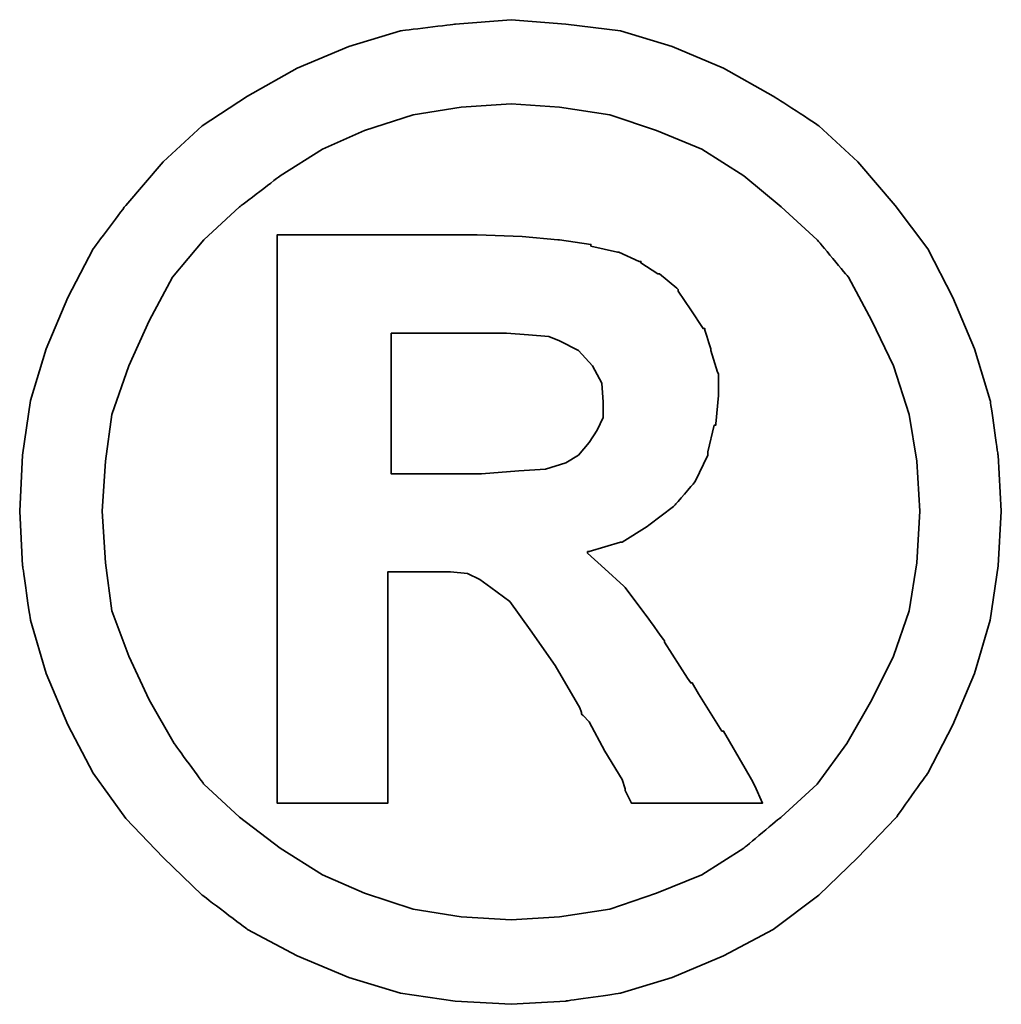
# Model space of a CAD drawing. Header units: millimetres. Extents: x 767 to 1045, y 167 to 250.
# Tile 47 of 50: x 976.414 to 977.069, y 195.034 to 195.691. Entities that reach past the tile are written whole.
import ezdxf

# ---------------------------------------------------------------- set-up
doc = ezdxf.new("R2010")
doc.units = ezdxf.units.MM
doc.header["$LTSCALE"] = 0.15
doc.layers.add('DIM', color=4, linetype='CONTINUOUS')
doc.layers.add('layer 1', color=7, linetype='CONTINUOUS')

# ---------------------------------------------------------------- blocks, each defined once
blk = doc.blocks.new('TBI MOTION logo(完整正式版)')
at = {"layer": 'layer 1', "color": 22, "lineweight": 35}
for points, knots in [([(81.20634, 4.98624), (81.20634, 4.98624), (81.18649, 5.32862), (81.18649, 5.32862), (81.18649, 5.32862), (81.18649, 5.32862), (81.13886, 5.66206), (81.13886, 5.66206), (81.13886, 5.66206), (81.13886, 5.66206), (81.04359, 5.97764), (81.04359, 5.97764), (81.04359, 5.97764), (81.04359, 5.97764), (80.91061, 6.29124), (80.91061, 6.29124), (80.91061, 6.29124), (80.91061, 6.29124), (80.75778, 6.58697), (80.75778, 6.58697), (80.75778, 6.58697), (80.75778, 6.58697), (80.5593, 6.85294), (80.5593, 6.85294), (80.5593, 6.85294), (80.5593, 6.85294), (80.33105, 7.1189), (80.33105, 7.1189), (80.33105, 7.1189), (80.33105, 7.1189), (80.09287, 7.33921), (80.09287, 7.33921), (80.09287, 7.33921), (80.09287, 7.33921), (79.815, 7.51982), (79.815, 7.51982), (79.815, 7.51982), (79.815, 7.51982), (79.51133, 7.69051), (79.51133, 7.69051), (79.51133, 7.69051), (79.51133, 7.69051), (79.19773, 7.8235), (79.19773, 7.8235), (79.19773, 7.8235), (79.19773, 7.8235), (78.88215, 7.91877), (78.88215, 7.91877), (78.88215, 7.91877), (78.88215, 7.91877), (78.54871, 7.95846), (78.54871, 7.95846), (78.54871, 7.95846), (78.54871, 7.95846), (78.21526, 7.98625), (78.21526, 7.98625), (78.21526, 7.98625), (78.21526, 7.98625), (77.87388, 7.95846), (77.87388, 7.95846), (77.87388, 7.95846), (77.87388, 7.95846), (77.54044, 7.91877), (77.54044, 7.91877), (77.54044, 7.91877), (77.54044, 7.91877), (77.22485, 7.8235), (77.22485, 7.8235), (77.22485, 7.8235), (77.22485, 7.8235), (76.91027, 7.69051), (76.91027, 7.69051), (76.91027, 7.69051), (76.91027, 7.69051), (76.6056, 7.51982), (76.6056, 7.51982), (76.6056, 7.51982), (76.6056, 7.51982), (76.32972, 7.33921), (76.32972, 7.33921), (76.32972, 7.33921), (76.32972, 7.33921), (76.09154, 7.1189), (76.09154, 7.1189), (76.09154, 7.1189), (76.09154, 7.1189), (75.86329, 6.85294), (75.86329, 6.85294), (75.86329, 6.85294), (75.86329, 6.85294), (75.66382, 6.58697), (75.66382, 6.58697), (75.66382, 6.58697), (75.66382, 6.58697), (75.51099, 6.29124), (75.51099, 6.29124), (75.51099, 6.29124), (75.51099, 6.29124), (75.37702, 5.97764), (75.37702, 5.97764), (75.37702, 5.97764), (75.37702, 5.97764), (75.28175, 5.66206), (75.28175, 5.66206), (75.28175, 5.66206), (75.28175, 5.66206), (75.23411, 5.32862), (75.23411, 5.32862), (75.23411, 5.32862), (75.23411, 5.32862), (75.21625, 4.98624), (75.21625, 4.98624), (75.21625, 4.98624), (75.21625, 4.98624), (75.23411, 4.6528), (75.23411, 4.6528), (75.23411, 4.6528), (75.23411, 4.6528), (75.28175, 4.32035), (75.28175, 4.32035), (75.28175, 4.32035), (75.28175, 4.32035), (75.37702, 3.99583), (75.37702, 3.99583), (75.37702, 3.99583), (75.37702, 3.99583), (75.51099, 3.68224), (75.51099, 3.68224), (75.51099, 3.68224), (75.51099, 3.68224), (75.66382, 3.38749), (75.66382, 3.38749), (75.66382, 3.38749), (75.66382, 3.38749), (75.86329, 3.10963), (75.86329, 3.10963), (75.86329, 3.10963), (75.86329, 3.10963), (76.09154, 2.87145), (76.09154, 2.87145), (76.09154, 2.87145), (76.09154, 2.87145), (76.32972, 2.6432), (76.32972, 2.6432), (76.32972, 2.6432), (76.32972, 2.6432), (76.6056, 2.43381), (76.6056, 2.43381), (76.6056, 2.43381), (76.6056, 2.43381), (76.91027, 2.27205), (76.91027, 2.27205), (76.91027, 2.27205), (76.91027, 2.27205), (77.22485, 2.13906), (77.22485, 2.13906), (77.22485, 2.13906), (77.22485, 2.13906), (77.54044, 2.0438), (77.54044, 2.0438), (77.54044, 2.0438), (77.54044, 2.0438), (77.87388, 1.99616), (77.87388, 1.99616), (77.87388, 1.99616), (77.87388, 1.99616), (78.21526, 1.97631), (78.21526, 1.97631), (78.21526, 1.97631), (78.21526, 1.97631), (78.54871, 1.99616), (78.54871, 1.99616), (78.54871, 1.99616), (78.54871, 1.99616), (78.88215, 2.0438), (78.88215, 2.0438), (78.88215, 2.0438), (78.88215, 2.0438), (79.19773, 2.13906), (79.19773, 2.13906), (79.19773, 2.13906), (79.19773, 2.13906), (79.51133, 2.27205), (79.51133, 2.27205), (79.51133, 2.27205), (79.51133, 2.27205), (79.815, 2.43381), (79.815, 2.43381), (79.815, 2.43381), (79.815, 2.43381), (80.09287, 2.6432), (80.09287, 2.6432), (80.09287, 2.6432), (80.09287, 2.6432), (80.33105, 2.87145), (80.33105, 2.87145), (80.33105, 2.87145), (80.33105, 2.87145), (80.5593, 3.10963), (80.5593, 3.10963), (80.5593, 3.10963), (80.5593, 3.10963), (80.75778, 3.38749), (80.75778, 3.38749), (80.75778, 3.38749), (80.75778, 3.38749), (80.91061, 3.68224), (80.91061, 3.68224), (80.91061, 3.68224), (80.91061, 3.68224), (81.04359, 3.99583), (81.04359, 3.99583), (81.04359, 3.99583), (81.04359, 3.99583), (81.13886, 4.32035), (81.13886, 4.32035), (81.13886, 4.32035), (81.13886, 4.32035), (81.18649, 4.6528), (81.18649, 4.6528), (81.18649, 4.6528), (81.18649, 4.6528), (81.20634, 4.98624), (81.20634, 4.98624)], [0, 0, 0, 0, 0.0178571, 0.0178571, 0.0178571, 0.0178572, 0.0357143, 0.0357143, 0.0357143, 0.0357143, 0.0535714, 0.0535714, 0.0535714, 0.0535714, 0.0714286, 0.0714286, 0.0714286, 0.0714286, 0.0892857, 0.0892857, 0.0892857, 0.0892857, 0.1071429, 0.1071429, 0.1071429, 0.1071429, 0.125, 0.125, 0.125, 0.125, 0.1428571, 0.1428571, 0.1428571, 0.1428572, 0.1607143, 0.1607143, 0.1607143, 0.1607143, 0.1785714, 0.1785714, 0.1785714, 0.1785714, 0.1964286, 0.1964286, 0.1964286, 0.1964286, 0.2142857, 0.2142857, 0.2142857, 0.2142857, 0.2321429, 0.2321429, 0.2321429, 0.2321429, 0.25, 0.25, 0.25, 0.25, 0.2678571, 0.2678571, 0.2678571, 0.2678572, 0.2857143, 0.2857143, 0.2857143, 0.2857143, 0.3035714, 0.3035714, 0.3035714, 0.3035714, 0.3214286, 0.3214286, 0.3214286, 0.3214286, 0.3392857, 0.3392857, 0.3392857, 0.3392857, 0.3571429, 0.3571429, 0.3571429, 0.3571429, 0.375, 0.375, 0.375, 0.375, 0.3928571, 0.3928571, 0.3928571, 0.3928572, 0.4107143, 0.4107143, 0.4107143, 0.4107143, 0.4285714, 0.4285714, 0.4285714, 0.4285714, 0.4464286, 0.4464286, 0.4464286, 0.4464286, 0.4642857, 0.4642857, 0.4642857, 0.4642857, 0.4821429, 0.4821429, 0.4821429, 0.4821429, 0.5, 0.5, 0.5, 0.5, 0.5178571, 0.5178571, 0.5178571, 0.5178572, 0.5357143, 0.5357143, 0.5357143, 0.5357143, 0.5535714, 0.5535714, 0.5535714, 0.5535714, 0.5714286, 0.5714286, 0.5714286, 0.5714286, 0.5892857, 0.5892857, 0.5892857, 0.5892857, 0.6071429, 0.6071429, 0.6071429, 0.6071429, 0.625, 0.625, 0.625, 0.625, 0.6428571, 0.6428571, 0.6428571, 0.6428572, 0.6607143, 0.6607143, 0.6607143, 0.6607143, 0.6785714, 0.6785714, 0.6785714, 0.6785714, 0.6964286, 0.6964286, 0.6964286, 0.6964286, 0.7142857, 0.7142857, 0.7142857, 0.7142857, 0.7321429, 0.7321429, 0.7321429, 0.7321429, 0.75, 0.75, 0.75, 0.75, 0.7678571, 0.7678571, 0.7678571, 0.7678572, 0.7857143, 0.7857143, 0.7857143, 0.7857143, 0.8035714, 0.8035714, 0.8035714, 0.8035714, 0.8214286, 0.8214286, 0.8214286, 0.8214286, 0.8392857, 0.8392857, 0.8392857, 0.8392857, 0.8571429, 0.8571429, 0.8571429, 0.8571429, 0.875, 0.875, 0.875, 0.875, 0.8928571, 0.8928571, 0.8928571, 0.8928572, 0.9107143, 0.9107143, 0.9107143, 0.9107143, 0.9285714, 0.9285714, 0.9285714, 0.9285714, 0.9464286, 0.9464286, 0.9464286, 0.9464286, 0.9642857, 0.9642857, 0.9642857, 0.9642857, 0.9821429, 0.9821429, 0.9821429, 0.9821429, 1, 1, 1, 1]), ([(80.71014, 4.98624), (80.71014, 4.98624), (80.69129, 5.29091), (80.69129, 5.29091), (80.69129, 5.29091), (80.69129, 5.29091), (80.64464, 5.57672), (80.64464, 5.57672), (80.64464, 5.57672), (80.64464, 5.57672), (80.54937, 5.87245), (80.54937, 5.87245), (80.54937, 5.87245), (80.54937, 5.87245), (80.41639, 6.14833), (80.41639, 6.14833), (80.41639, 6.14833), (80.41639, 6.14833), (80.27349, 6.41429), (80.27349, 6.41429), (80.27349, 6.41429), (80.27349, 6.41429), (80.08295, 6.64255), (80.08295, 6.64255), (80.08295, 6.64255), (80.08295, 6.64255), (79.86264, 6.84301), (79.86264, 6.84301), (79.86264, 6.84301), (79.86264, 6.84301), (79.63439, 7.03355), (79.63439, 7.03355), (79.63439, 7.03355), (79.63439, 7.03355), (79.37835, 7.1963), (79.37835, 7.1963), (79.37835, 7.1963), (79.37835, 7.1963), (79.10246, 7.30944), (79.10246, 7.30944), (79.10246, 7.30944), (79.10246, 7.30944), (78.81665, 7.40471), (78.81665, 7.40471), (78.81665, 7.40471), (78.81665, 7.40471), (78.511, 7.45234), (78.511, 7.45234), (78.511, 7.45234), (78.511, 7.45234), (78.21526, 7.47219), (78.21526, 7.47219), (78.21526, 7.47219), (78.21526, 7.47219), (77.9106, 7.45234), (77.9106, 7.45234), (77.9106, 7.45234), (77.9106, 7.45234), (77.61685, 7.40471), (77.61685, 7.40471), (77.61685, 7.40471), (77.61685, 7.40471), (77.32012, 7.30944), (77.32012, 7.30944), (77.32012, 7.30944), (77.32012, 7.30944), (77.06309, 7.1963), (77.06309, 7.1963), (77.06309, 7.1963), (77.06309, 7.1963), (76.80606, 7.03355), (76.80606, 7.03355), (76.80606, 7.03355), (76.80606, 7.03355), (76.55797, 6.84301), (76.55797, 6.84301), (76.55797, 6.84301), (76.55797, 6.84301), (76.34063, 6.64255), (76.34063, 6.64255), (76.34063, 6.64255), (76.34063, 6.64255), (76.1491, 6.41429), (76.1491, 6.41429), (76.1491, 6.41429), (76.1491, 6.41429), (76.0062, 6.14833), (76.0062, 6.14833), (76.0062, 6.14833), (76.0062, 6.14833), (75.88314, 5.87245), (75.88314, 5.87245), (75.88314, 5.87245), (75.88314, 5.87245), (75.77794, 5.57672), (75.77794, 5.57672), (75.77794, 5.57672), (75.77794, 5.57672), (75.73924, 5.29091), (75.73924, 5.29091), (75.73924, 5.29091), (75.73924, 5.29091), (75.72039, 4.98624), (75.72039, 4.98624), (75.72039, 4.98624), (75.72039, 4.98624), (75.73924, 4.67165), (75.73924, 4.67165), (75.73924, 4.67165), (75.73924, 4.67165), (75.77794, 4.37791), (75.77794, 4.37791), (75.77794, 4.37791), (75.77794, 4.37791), (75.88314, 4.10102), (75.88314, 4.10102), (75.88314, 4.10102), (75.88314, 4.10102), (76.0062, 3.83407), (76.0062, 3.83407), (76.0062, 3.83407), (76.0062, 3.83407), (76.15902, 3.56811), (76.15902, 3.56811), (76.15902, 3.56811), (76.15902, 3.56811), (76.34063, 3.32001), (76.34063, 3.32001), (76.34063, 3.32001), (76.34063, 3.32001), (76.55797, 3.11955), (76.55797, 3.11955), (76.55797, 3.11955), (76.55797, 3.11955), (76.80606, 2.92901), (76.80606, 2.92901), (76.80606, 2.92901), (76.80606, 2.92901), (77.06309, 2.76725), (77.06309, 2.76725), (77.06309, 2.76725), (77.06309, 2.76725), (77.32012, 2.65412), (77.32012, 2.65412), (77.32012, 2.65412), (77.32012, 2.65412), (77.61685, 2.55786), (77.61685, 2.55786), (77.61685, 2.55786), (77.61685, 2.55786), (77.9106, 2.51022), (77.9106, 2.51022), (77.9106, 2.51022), (77.9106, 2.51022), (78.21526, 2.49137), (78.21526, 2.49137), (78.21526, 2.49137), (78.21526, 2.49137), (78.511, 2.51022), (78.511, 2.51022), (78.511, 2.51022), (78.511, 2.51022), (78.81665, 2.55786), (78.81665, 2.55786), (78.81665, 2.55786), (78.81665, 2.55786), (79.10246, 2.65412), (79.10246, 2.65412), (79.10246, 2.65412), (79.10246, 2.65412), (79.37835, 2.76725), (79.37835, 2.76725), (79.37835, 2.76725), (79.37835, 2.76725), (79.63439, 2.92901), (79.63439, 2.92901), (79.63439, 2.92901), (79.63439, 2.92901), (79.86264, 3.11955), (79.86264, 3.11955), (79.86264, 3.11955), (79.86264, 3.11955), (80.08295, 3.32001), (80.08295, 3.32001), (80.08295, 3.32001), (80.08295, 3.32001), (80.26356, 3.56811), (80.26356, 3.56811), (80.26356, 3.56811), (80.26356, 3.56811), (80.41639, 3.83407), (80.41639, 3.83407), (80.41639, 3.83407), (80.41639, 3.83407), (80.54937, 4.10102), (80.54937, 4.10102), (80.54937, 4.10102), (80.54937, 4.10102), (80.64464, 4.37791), (80.64464, 4.37791), (80.64464, 4.37791), (80.64464, 4.37791), (80.69129, 4.67165), (80.69129, 4.67165), (80.69129, 4.67165), (80.69129, 4.67165), (80.71014, 4.98624), (80.71014, 4.98624)], [0, 0, 0, 0, 0.0192308, 0.0192308, 0.0192308, 0.0192308, 0.0384615, 0.0384615, 0.0384615, 0.0384615, 0.0576923, 0.0576923, 0.0576923, 0.0576923, 0.0769231, 0.0769231, 0.0769231, 0.0769231, 0.0961538, 0.0961538, 0.0961538, 0.0961539, 0.1153846, 0.1153846, 0.1153846, 0.1153846, 0.1346154, 0.1346154, 0.1346154, 0.1346154, 0.1538462, 0.1538462, 0.1538462, 0.1538462, 0.1730769, 0.1730769, 0.1730769, 0.1730769, 0.1923077, 0.1923077, 0.1923077, 0.1923077, 0.2115385, 0.2115385, 0.2115385, 0.2115385, 0.2307692, 0.2307692, 0.2307692, 0.2307692, 0.25, 0.25, 0.25, 0.25, 0.2692308, 0.2692308, 0.2692308, 0.2692308, 0.2884615, 0.2884615, 0.2884615, 0.2884615, 0.3076923, 0.3076923, 0.3076923, 0.3076923, 0.3269231, 0.3269231, 0.3269231, 0.3269231, 0.3461538, 0.3461538, 0.3461538, 0.3461539, 0.3653846, 0.3653846, 0.3653846, 0.3653846, 0.3846154, 0.3846154, 0.3846154, 0.3846154, 0.4038462, 0.4038462, 0.4038462, 0.4038462, 0.4230769, 0.4230769, 0.4230769, 0.4230769, 0.4423077, 0.4423077, 0.4423077, 0.4423077, 0.4615385, 0.4615385, 0.4615385, 0.4615385, 0.4807692, 0.4807692, 0.4807692, 0.4807692, 0.5, 0.5, 0.5, 0.5, 0.5192308, 0.5192308, 0.5192308, 0.5192308, 0.5384615, 0.5384615, 0.5384615, 0.5384615, 0.5576923, 0.5576923, 0.5576923, 0.5576923, 0.5769231, 0.5769231, 0.5769231, 0.5769231, 0.5961538, 0.5961538, 0.5961538, 0.5961539, 0.6153846, 0.6153846, 0.6153846, 0.6153846, 0.6346154, 0.6346154, 0.6346154, 0.6346154, 0.6538462, 0.6538462, 0.6538462, 0.6538462, 0.6730769, 0.6730769, 0.6730769, 0.6730769, 0.6923077, 0.6923077, 0.6923077, 0.6923077, 0.7115385, 0.7115385, 0.7115385, 0.7115385, 0.7307692, 0.7307692, 0.7307692, 0.7307692, 0.75, 0.75, 0.75, 0.75, 0.7692308, 0.7692308, 0.7692308, 0.7692308, 0.7884615, 0.7884615, 0.7884615, 0.7884615, 0.8076923, 0.8076923, 0.8076923, 0.8076923, 0.8269231, 0.8269231, 0.8269231, 0.8269231, 0.8461538, 0.8461538, 0.8461538, 0.8461539, 0.8653846, 0.8653846, 0.8653846, 0.8653846, 0.8846154, 0.8846154, 0.8846154, 0.8846154, 0.9038462, 0.9038462, 0.9038462, 0.9038462, 0.9230769, 0.9230769, 0.9230769, 0.9230769, 0.9423077, 0.9423077, 0.9423077, 0.9423077, 0.9615385, 0.9615385, 0.9615385, 0.9615385, 0.9807692, 0.9807692, 0.9807692, 0.9807692, 1, 1, 1, 1]), ([(76.78721, 3.2823), (76.78721, 3.2823), (76.78721, 3.32001), (76.78721, 3.32001), (76.78721, 3.32001), (76.78721, 3.32001), (76.78721, 3.42422), (76.78721, 3.42422), (76.78721, 3.42422), (76.78721, 3.42422), (76.78721, 3.59689), (76.78721, 3.59689), (76.78721, 3.59689), (76.78721, 3.59689), (76.78721, 3.80529), (76.78721, 3.80529), (76.78721, 3.80529), (76.78721, 3.80529), (76.78721, 4.0524), (76.78721, 4.0524), (76.78721, 4.0524), (76.78721, 4.0524), (76.78721, 4.32035), (76.78721, 4.32035), (76.78721, 4.32035), (76.78721, 4.32035), (76.78721, 4.92868), (76.78721, 4.92868), (76.78721, 4.92868), (76.78721, 4.92868), (76.78721, 5.53801), (76.78721, 5.53801), (76.78721, 5.53801), (76.78721, 5.53801), (76.78721, 5.82482), (76.78721, 5.82482), (76.78721, 5.82482), (76.78721, 5.82482), (76.78721, 6.07291), (76.78721, 6.07291), (76.78721, 6.07291), (76.78721, 6.07291), (76.78721, 6.30017), (76.78721, 6.30017), (76.78721, 6.30017), (76.78721, 6.30017), (76.78721, 6.45399), (76.78721, 6.45399), (76.78721, 6.45399), (76.78721, 6.45399), (76.78721, 6.5572), (76.78721, 6.5572), (76.78721, 6.5572), (76.78721, 6.5572), (76.78721, 6.59689), (76.78721, 6.59689), (76.78721, 6.59689), (76.78721, 6.59689), (76.78721, 6.67232), (76.78721, 6.67232), (76.78721, 6.67232), (76.78721, 6.67232), (76.8537, 6.67232), (76.8537, 6.67232), (76.8537, 6.67232), (76.8537, 6.67232), (76.87355, 6.67232), (76.87355, 6.67232), (76.87355, 6.67232), (76.87355, 6.67232), (76.91027, 6.67232), (76.91027, 6.67232), (76.91027, 6.67232), (76.91027, 6.67232), (77.04424, 6.67232), (77.04424, 6.67232), (77.04424, 6.67232), (77.04424, 6.67232), (77.22485, 6.67232), (77.22485, 6.67232), (77.22485, 6.67232), (77.22485, 6.67232), (77.43524, 6.67232), (77.43524, 6.67232), (77.43524, 6.67232), (77.43524, 6.67232), (77.65357, 6.67232), (77.65357, 6.67232), (77.65357, 6.67232), (77.65357, 6.67232), (77.82625, 6.67232), (77.82625, 6.67232), (77.82625, 6.67232), (77.82625, 6.67232), (77.94037, 6.67232), (77.94037, 6.67232), (77.94037, 6.67232), (77.94037, 6.67232), (77.97709, 6.67232), (77.97709, 6.67232), (77.97709, 6.67232), (77.97709, 6.67232), (77.99694, 6.67232), (77.99694, 6.67232), (77.99694, 6.67232), (77.99694, 6.67232), (78.00686, 6.67232), (78.00686, 6.67232), (78.00686, 6.67232), (78.00686, 6.67232), (78.28275, 6.6624), (78.28275, 6.6624), (78.28275, 6.6624), (78.28275, 6.6624), (78.50107, 6.64255), (78.50107, 6.64255), (78.50107, 6.64255), (78.50107, 6.64255), (78.511, 6.64255), (78.511, 6.64255), (78.511, 6.64255), (78.511, 6.64255), (78.70154, 6.61476), (78.70154, 6.61476), (78.70154, 6.61476), (78.70154, 6.61476), (78.70154, 6.60483), (78.70154, 6.60483), (78.70154, 6.60483), (78.70154, 6.60483), (78.86429, 6.56713), (78.86429, 6.56713), (78.86429, 6.56713), (78.86429, 6.56713), (78.87223, 6.56713), (78.87223, 6.56713), (78.87223, 6.56713), (78.87223, 6.56713), (78.99727, 6.51056), (78.99727, 6.51056), (78.99727, 6.51056), (78.99727, 6.51056), (79.00719, 6.51056), (79.00719, 6.51056), (79.00719, 6.51056), (79.00719, 6.51056), (79.00719, 6.50162), (79.00719, 6.50162), (79.00719, 6.50162), (79.00719, 6.50162), (79.1104, 6.43415), (79.1104, 6.43415), (79.1104, 6.43415), (79.1104, 6.43415), (79.12132, 6.43415), (79.12132, 6.43415), (79.12132, 6.43415), (79.12132, 6.43415), (79.22552, 6.34781), (79.22552, 6.34781), (79.22552, 6.34781), (79.22552, 6.34781), (79.23544, 6.33888), (79.23544, 6.33888), (79.23544, 6.33888), (79.23544, 6.33888), (79.23544, 6.32895), (79.23544, 6.32895), (79.23544, 6.32895), (79.23544, 6.32895), (79.31087, 6.21483), (79.31087, 6.21483), (79.31087, 6.21483), (79.31087, 6.21483), (79.38629, 6.1007), (79.38629, 6.1007), (79.38629, 6.1007), (79.38629, 6.1007), (79.3972, 6.1007), (79.3972, 6.1007), (79.3972, 6.1007), (79.3972, 6.1007), (79.3972, 6.09078), (79.3972, 6.09078), (79.3972, 6.09078), (79.3972, 6.09078), (79.43392, 5.97764), (79.43392, 5.97764), (79.43392, 5.97764), (79.43392, 5.97764), (79.43392, 5.96772), (79.43392, 5.96772), (79.43392, 5.96772), (79.43392, 5.96772), (79.47362, 5.83474), (79.47362, 5.83474), (79.47362, 5.83474), (79.47362, 5.83474), (79.48156, 5.82482), (79.48156, 5.82482), (79.48156, 5.82482), (79.48156, 5.82482), (79.48156, 5.69977), (79.48156, 5.69977), (79.48156, 5.69977), (79.48156, 5.69977), (79.48156, 5.69183), (79.48156, 5.69183), (79.48156, 5.69183), (79.48156, 5.69183), (79.4637, 5.51915), (79.4637, 5.51915), (79.4637, 5.51915), (79.4637, 5.51915), (79.4637, 5.51122), (79.4637, 5.51122), (79.4637, 5.51122), (79.4637, 5.51122), (79.45377, 5.51122), (79.45377, 5.51122), (79.45377, 5.51122), (79.45377, 5.51122), (79.41507, 5.34847), (79.41507, 5.34847), (79.41507, 5.34847), (79.41507, 5.34847), (79.41507, 5.33854), (79.41507, 5.33854), (79.41507, 5.33854), (79.41507, 5.33854), (79.41507, 5.32862), (79.41507, 5.32862), (79.41507, 5.32862), (79.41507, 5.32862), (79.33865, 5.16785), (79.33865, 5.16785), (79.33865, 5.16785), (79.33865, 5.16785), (79.33071, 5.15693), (79.33071, 5.15693), (79.33071, 5.15693), (79.33071, 5.15693), (79.2156, 5.02495), (79.2156, 5.02495), (79.2156, 5.02495), (79.2156, 5.02495), (79.20567, 5.01502), (79.20567, 5.01502), (79.20567, 5.01502), (79.20567, 5.01502), (79.05483, 4.89991), (79.05483, 4.89991), (79.05483, 4.89991), (79.05483, 4.89991), (79.04491, 4.89197), (79.04491, 4.89197), (79.04491, 4.89197), (79.04491, 4.89197), (78.89208, 4.7967), (78.89208, 4.7967), (78.89208, 4.7967), (78.89208, 4.7967), (78.88215, 4.7967), (78.88215, 4.7967), (78.88215, 4.7967), (78.88215, 4.7967), (78.69161, 4.73913), (78.69161, 4.73913), (78.69161, 4.73913), (78.69161, 4.73913), (78.68169, 4.73913), (78.68169, 4.73913), (78.68169, 4.73913), (78.68169, 4.73913), (78.68169, 4.72921), (78.68169, 4.72921), (78.68169, 4.72921), (78.68169, 4.72921), (78.78688, 4.63394), (78.78688, 4.63394), (78.78688, 4.63394), (78.78688, 4.63394), (78.902, 4.52875), (78.902, 4.52875), (78.902, 4.52875), (78.902, 4.52875), (78.91093, 4.52081), (78.91093, 4.52081), (78.91093, 4.52081), (78.91093, 4.52081), (79.02506, 4.36798), (79.02506, 4.36798), (79.02506, 4.36798), (79.02506, 4.36798), (79.1501, 4.1953), (79.1501, 4.1953), (79.1501, 4.1953), (79.1501, 4.1953), (79.1501, 4.18736), (79.1501, 4.18736), (79.1501, 4.18736), (79.1501, 4.18736), (79.29201, 3.96705), (79.29201, 3.96705), (79.29201, 3.96705), (79.29201, 3.96705), (79.31087, 3.93828), (79.31087, 3.93828), (79.31087, 3.93828), (79.31087, 3.93828), (79.32079, 3.93828), (79.32079, 3.93828), (79.32079, 3.93828), (79.32079, 3.93828), (79.3585, 3.87178), (79.3585, 3.87178), (79.3585, 3.87178), (79.3585, 3.87178), (79.50141, 3.64353), (79.50141, 3.64353), (79.50141, 3.64353), (79.50141, 3.64353), (79.51133, 3.64353), (79.51133, 3.64353), (79.51133, 3.64353), (79.51133, 3.64353), (79.64431, 3.41528), (79.64431, 3.41528), (79.64431, 3.41528), (79.64431, 3.41528), (79.68202, 3.3478), (79.68202, 3.3478), (79.68202, 3.3478), (79.68202, 3.3478), (79.70187, 3.31009), (79.70187, 3.31009), (79.70187, 3.31009), (79.70187, 3.31009), (79.7495, 3.2049), (79.7495, 3.2049), (79.7495, 3.2049), (79.7495, 3.2049), (79.64431, 3.2049), (79.64431, 3.2049), (79.64431, 3.2049), (79.64431, 3.2049), (79.62546, 3.2049), (79.62546, 3.2049), (79.62546, 3.2049), (79.62546, 3.2049), (79.53912, 3.2049), (79.53912, 3.2049), (79.53912, 3.2049), (79.53912, 3.2049), (79.31087, 3.2049), (79.31087, 3.2049), (79.31087, 3.2049), (79.31087, 3.2049), (79.08262, 3.2049), (79.08262, 3.2049), (79.08262, 3.2049), (79.08262, 3.2049), (79.00719, 3.2049), (79.00719, 3.2049), (79.00719, 3.2049), (79.00719, 3.2049), (78.98735, 3.2049), (78.98735, 3.2049), (78.98735, 3.2049), (78.98735, 3.2049), (78.94964, 3.2049), (78.94964, 3.2049), (78.94964, 3.2049), (78.94964, 3.2049), (78.92979, 3.24459), (78.92979, 3.24459), (78.92979, 3.24459), (78.92979, 3.24459), (78.91093, 3.2823), (78.91093, 3.2823), (78.91093, 3.2823), (78.91093, 3.2823), (78.91093, 3.29223), (78.91093, 3.29223), (78.91093, 3.29223), (78.91093, 3.29223), (78.89208, 3.3478), (78.89208, 3.3478), (78.89208, 3.3478), (78.89208, 3.3478), (78.78688, 3.52048), (78.78688, 3.52048), (78.78688, 3.52048), (78.78688, 3.52048), (78.69161, 3.7001), (78.69161, 3.7001), (78.69161, 3.7001), (78.69161, 3.7001), (78.6539, 3.7388), (78.6539, 3.7388), (78.6539, 3.7388), (78.6539, 3.7388), (78.64398, 3.74873), (78.64398, 3.74873), (78.64398, 3.74873), (78.64398, 3.74873), (78.64398, 3.75766), (78.64398, 3.75766), (78.64398, 3.75766), (78.64398, 3.75766), (78.63405, 3.78644), (78.63405, 3.78644), (78.63405, 3.78644), (78.63405, 3.78644), (78.48321, 4.04347), (78.48321, 4.04347), (78.48321, 4.04347), (78.48321, 4.04347), (78.33038, 4.2618), (78.33038, 4.2618), (78.33038, 4.2618), (78.33038, 4.2618), (78.20732, 4.43447), (78.20732, 4.43447), (78.20732, 4.43447), (78.20732, 4.43447), (78.09221, 4.52081), (78.09221, 4.52081), (78.09221, 4.52081), (78.09221, 4.52081), (78.02472, 4.56845), (78.02472, 4.56845), (78.02472, 4.56845), (78.02472, 4.56845), (77.9493, 4.60616), (77.9493, 4.60616), (77.9493, 4.60616), (77.9493, 4.60616), (77.8451, 4.61608), (77.8451, 4.61608), (77.8451, 4.61608), (77.8451, 4.61608), (77.71113, 4.61608), (77.71113, 4.61608), (77.71113, 4.61608), (77.71113, 4.61608), (77.69128, 4.61608), (77.69128, 4.61608), (77.69128, 4.61608), (77.69128, 4.61608), (77.67342, 4.61608), (77.67342, 4.61608), (77.67342, 4.61608), (77.67342, 4.61608), (77.5583, 4.61608), (77.5583, 4.61608), (77.5583, 4.61608), (77.5583, 4.61608), (77.46303, 4.61608), (77.46303, 4.61608), (77.46303, 4.61608), (77.46303, 4.61608), (77.46303, 4.54761), (77.46303, 4.54761), (77.46303, 4.54761), (77.46303, 4.54761), (77.46303, 4.47318), (77.46303, 4.47318), (77.46303, 4.47318), (77.46303, 4.47318), (77.46303, 4.24294), (77.46303, 4.24294), (77.46303, 4.24294), (77.46303, 4.24294), (77.46303, 3.99583), (77.46303, 3.99583), (77.46303, 3.99583), (77.46303, 3.99583), (77.46303, 3.72888), (77.46303, 3.72888), (77.46303, 3.72888), (77.46303, 3.72888), (77.46303, 3.51055), (77.46303, 3.51055), (77.46303, 3.51055), (77.46303, 3.51055), (77.46303, 3.42422), (77.46303, 3.42422), (77.46303, 3.42422), (77.46303, 3.42422), (77.46303, 3.35773), (77.46303, 3.35773), (77.46303, 3.35773), (77.46303, 3.35773), (77.46303, 3.30017), (77.46303, 3.30017), (77.46303, 3.30017), (77.46303, 3.30017), (77.46303, 3.2823), (77.46303, 3.2823), (77.46303, 3.2823), (77.46303, 3.2823), (77.46303, 3.2049), (77.46303, 3.2049), (77.46303, 3.2049), (77.46303, 3.2049), (77.39753, 3.2049), (77.39753, 3.2049), (77.39753, 3.2049), (77.39753, 3.2049), (77.37768, 3.2049), (77.37768, 3.2049), (77.37768, 3.2049), (77.37768, 3.2049), (77.32012, 3.2049), (77.32012, 3.2049), (77.32012, 3.2049), (77.32012, 3.2049), (77.12165, 3.2049), (77.12165, 3.2049), (77.12165, 3.2049), (77.12165, 3.2049), (76.94897, 3.2049), (76.94897, 3.2049), (76.94897, 3.2049), (76.94897, 3.2049), (76.8924, 3.2049), (76.8924, 3.2049), (76.8924, 3.2049), (76.8924, 3.2049), (76.8537, 3.2049), (76.8537, 3.2049), (76.8537, 3.2049), (76.8537, 3.2049), (76.78721, 3.2049), (76.78721, 3.2049), (76.78721, 3.2049), (76.78721, 3.2049), (76.78721, 3.2823), (76.78721, 3.2823)], [0, 0, 0, 0, 0.0074074, 0.0074074, 0.0074074, 0.0074074, 0.0148148, 0.0148148, 0.0148148, 0.0148148, 0.0222222, 0.0222222, 0.0222222, 0.0222222, 0.0296296, 0.0296296, 0.0296296, 0.0296296, 0.037037, 0.037037, 0.037037, 0.037037, 0.0444444, 0.0444444, 0.0444444, 0.0444445, 0.0518519, 0.0518519, 0.0518519, 0.0518519, 0.0592593, 0.0592593, 0.0592593, 0.0592593, 0.0666667, 0.0666667, 0.0666667, 0.0666667, 0.0740741, 0.0740741, 0.0740741, 0.0740741, 0.0814815, 0.0814815, 0.0814815, 0.0814815, 0.0888889, 0.0888889, 0.0888889, 0.0888889, 0.0962963, 0.0962963, 0.0962963, 0.0962963, 0.1037037, 0.1037037, 0.1037037, 0.1037037, 0.1111111, 0.1111111, 0.1111111, 0.1111111, 0.1185185, 0.1185185, 0.1185185, 0.1185185, 0.1259259, 0.1259259, 0.1259259, 0.1259259, 0.1333333, 0.1333333, 0.1333333, 0.1333333, 0.1407407, 0.1407407, 0.1407407, 0.1407408, 0.1481481, 0.1481481, 0.1481481, 0.1481482, 0.1555556, 0.1555556, 0.1555556, 0.1555556, 0.162963, 0.162963, 0.162963, 0.162963, 0.1703704, 0.1703704, 0.1703704, 0.1703704, 0.1777778, 0.1777778, 0.1777778, 0.1777778, 0.1851852, 0.1851852, 0.1851852, 0.1851852, 0.1925926, 0.1925926, 0.1925926, 0.1925926, 0.2, 0.2, 0.2, 0.2, 0.2074074, 0.2074074, 0.2074074, 0.2074074, 0.2148148, 0.2148148, 0.2148148, 0.2148148, 0.2222222, 0.2222222, 0.2222222, 0.2222222, 0.2296296, 0.2296296, 0.2296296, 0.2296296, 0.237037, 0.237037, 0.237037, 0.237037, 0.2444444, 0.2444444, 0.2444444, 0.2444445, 0.2518519, 0.2518519, 0.2518519, 0.2518519, 0.2592593, 0.2592593, 0.2592593, 0.2592593, 0.2666667, 0.2666667, 0.2666667, 0.2666667, 0.2740741, 0.2740741, 0.2740741, 0.2740741, 0.2814815, 0.2814815, 0.2814815, 0.2814815, 0.2888889, 0.2888889, 0.2888889, 0.2888889, 0.2962963, 0.2962963, 0.2962963, 0.2962963, 0.3037037, 0.3037037, 0.3037037, 0.3037037, 0.3111111, 0.3111111, 0.3111111, 0.3111111, 0.3185185, 0.3185185, 0.3185185, 0.3185185, 0.3259259, 0.3259259, 0.3259259, 0.3259259, 0.3333333, 0.3333333, 0.3333333, 0.3333333, 0.3407407, 0.3407407, 0.3407407, 0.3407408, 0.3481481, 0.3481481, 0.3481481, 0.3481482, 0.3555556, 0.3555556, 0.3555556, 0.3555556, 0.362963, 0.362963, 0.362963, 0.362963, 0.3703704, 0.3703704, 0.3703704, 0.3703704, 0.3777778, 0.3777778, 0.3777778, 0.3777778, 0.3851852, 0.3851852, 0.3851852, 0.3851852, 0.3925926, 0.3925926, 0.3925926, 0.3925926, 0.4, 0.4, 0.4, 0.4, 0.4074074, 0.4074074, 0.4074074, 0.4074074, 0.4148148, 0.4148148, 0.4148148, 0.4148148, 0.4222222, 0.4222222, 0.4222222, 0.4222222, 0.4296296, 0.4296296, 0.4296296, 0.4296296, 0.437037, 0.437037, 0.437037, 0.437037, 0.4444444, 0.4444444, 0.4444444, 0.4444445, 0.4518519, 0.4518519, 0.4518519, 0.4518519, 0.4592593, 0.4592593, 0.4592593, 0.4592593, 0.4666667, 0.4666667, 0.4666667, 0.4666667, 0.4740741, 0.4740741, 0.4740741, 0.4740741, 0.4814815, 0.4814815, 0.4814815, 0.4814815, 0.4888889, 0.4888889, 0.4888889, 0.4888889, 0.4962963, 0.4962963, 0.4962963, 0.4962963, 0.5037037, 0.5037037, 0.5037037, 0.5037037, 0.5111111, 0.5111111, 0.5111111, 0.5111111, 0.5185185, 0.5185185, 0.5185185, 0.5185185, 0.5259259, 0.5259259, 0.5259259, 0.5259259, 0.5333333, 0.5333333, 0.5333333, 0.5333333, 0.5407407, 0.5407407, 0.5407407, 0.5407408, 0.5481481, 0.5481481, 0.5481481, 0.5481482, 0.5555556, 0.5555556, 0.5555556, 0.5555556, 0.562963, 0.562963, 0.562963, 0.562963, 0.5703704, 0.5703704, 0.5703704, 0.5703704, 0.5777778, 0.5777778, 0.5777778, 0.5777778, 0.5851852, 0.5851852, 0.5851852, 0.5851852, 0.5925926, 0.5925926, 0.5925926, 0.5925926, 0.6, 0.6, 0.6, 0.6, 0.6074074, 0.6074074, 0.6074074, 0.6074074, 0.6148148, 0.6148148, 0.6148148, 0.6148148, 0.6222222, 0.6222222, 0.6222222, 0.6222222, 0.6296296, 0.6296296, 0.6296296, 0.6296296, 0.637037, 0.637037, 0.637037, 0.637037, 0.6444444, 0.6444444, 0.6444444, 0.6444445, 0.6518519, 0.6518519, 0.6518519, 0.6518519, 0.6592593, 0.6592593, 0.6592593, 0.6592593, 0.6666667, 0.6666667, 0.6666667, 0.6666667, 0.6740741, 0.6740741, 0.6740741, 0.6740741, 0.6814815, 0.6814815, 0.6814815, 0.6814815, 0.6888889, 0.6888889, 0.6888889, 0.6888889, 0.6962963, 0.6962963, 0.6962963, 0.6962963, 0.7037037, 0.7037037, 0.7037037, 0.7037037, 0.7111111, 0.7111111, 0.7111111, 0.7111111, 0.7185185, 0.7185185, 0.7185185, 0.7185185, 0.7259259, 0.7259259, 0.7259259, 0.7259259, 0.7333333, 0.7333333, 0.7333333, 0.7333333, 0.7407407, 0.7407407, 0.7407407, 0.7407408, 0.7481481, 0.7481481, 0.7481481, 0.7481482, 0.7555556, 0.7555556, 0.7555556, 0.7555556, 0.762963, 0.762963, 0.762963, 0.762963, 0.7703704, 0.7703704, 0.7703704, 0.7703704, 0.7777778, 0.7777778, 0.7777778, 0.7777778, 0.7851852, 0.7851852, 0.7851852, 0.7851852, 0.7925926, 0.7925926, 0.7925926, 0.7925926, 0.8, 0.8, 0.8, 0.8, 0.8074074, 0.8074074, 0.8074074, 0.8074074, 0.8148148, 0.8148148, 0.8148148, 0.8148148, 0.8222222, 0.8222222, 0.8222222, 0.8222222, 0.8296296, 0.8296296, 0.8296296, 0.8296296, 0.837037, 0.837037, 0.837037, 0.837037, 0.8444444, 0.8444444, 0.8444444, 0.8444445, 0.8518519, 0.8518519, 0.8518519, 0.8518519, 0.8592593, 0.8592593, 0.8592593, 0.8592593, 0.8666667, 0.8666667, 0.8666667, 0.8666667, 0.8740741, 0.8740741, 0.8740741, 0.8740741, 0.8814815, 0.8814815, 0.8814815, 0.8814815, 0.8888889, 0.8888889, 0.8888889, 0.8888889, 0.8962963, 0.8962963, 0.8962963, 0.8962963, 0.9037037, 0.9037037, 0.9037037, 0.9037037, 0.9111111, 0.9111111, 0.9111111, 0.9111111, 0.9185185, 0.9185185, 0.9185185, 0.9185185, 0.9259259, 0.9259259, 0.9259259, 0.9259259, 0.9333333, 0.9333333, 0.9333333, 0.9333333, 0.9407407, 0.9407407, 0.9407407, 0.9407408, 0.9481481, 0.9481481, 0.9481481, 0.9481482, 0.9555556, 0.9555556, 0.9555556, 0.9555556, 0.962963, 0.962963, 0.962963, 0.962963, 0.9703704, 0.9703704, 0.9703704, 0.9703704, 0.9777778, 0.9777778, 0.9777778, 0.9777778, 0.9851852, 0.9851852, 0.9851852, 0.9851852, 0.9925926, 0.9925926, 0.9925926, 0.9925926, 1, 1, 1, 1]), ([(77.48288, 6.07291), (77.48288, 6.07291), (77.48288, 5.99551), (77.48288, 5.99551), (77.48288, 5.99551), (77.48288, 5.99551), (77.48288, 5.82482), (77.48288, 5.82482), (77.48288, 5.82482), (77.48288, 5.82482), (77.48288, 5.63328), (77.48288, 5.63328), (77.48288, 5.63328), (77.48288, 5.63328), (77.48288, 5.46358), (77.48288, 5.46358), (77.48288, 5.46358), (77.48288, 5.46358), (77.48288, 5.29091), (77.48288, 5.29091), (77.48288, 5.29091), (77.48288, 5.29091), (77.48288, 5.21449), (77.48288, 5.21449), (77.48288, 5.21449), (77.48288, 5.21449), (77.50074, 5.21449), (77.50074, 5.21449), (77.50074, 5.21449), (77.50074, 5.21449), (77.71113, 5.21449), (77.71113, 5.21449), (77.71113, 5.21449), (77.71113, 5.21449), (77.94037, 5.21449), (77.94037, 5.21449), (77.94037, 5.21449), (77.94037, 5.21449), (78.01579, 5.21449), (78.01579, 5.21449), (78.01579, 5.21449), (78.01579, 5.21449), (78.03465, 5.21449), (78.03465, 5.21449), (78.03465, 5.21449), (78.03465, 5.21449), (78.2629, 5.23335), (78.2629, 5.23335), (78.2629, 5.23335), (78.2629, 5.23335), (78.42565, 5.24327), (78.42565, 5.24327), (78.42565, 5.24327), (78.42565, 5.24327), (78.54871, 5.28098), (78.54871, 5.28098), (78.54871, 5.28098), (78.54871, 5.28098), (78.62611, 5.32862), (78.62611, 5.32862), (78.62611, 5.32862), (78.62611, 5.32862), (78.69161, 5.40503), (78.69161, 5.40503), (78.69161, 5.40503), (78.69161, 5.40503), (78.73925, 5.48145), (78.73925, 5.48145), (78.73925, 5.48145), (78.73925, 5.48145), (78.77696, 5.55885), (78.77696, 5.55885), (78.77696, 5.55885), (78.77696, 5.55885), (78.77696, 5.65214), (78.77696, 5.65214), (78.77696, 5.65214), (78.77696, 5.65214), (78.76902, 5.76726), (78.76902, 5.76726), (78.76902, 5.76726), (78.76902, 5.76726), (78.71146, 5.87245), (78.71146, 5.87245), (78.71146, 5.87245), (78.71146, 5.87245), (78.62611, 5.96772), (78.62611, 5.96772), (78.62611, 5.96772), (78.62611, 5.96772), (78.511, 6.02528), (78.511, 6.02528), (78.511, 6.02528), (78.511, 6.02528), (78.44451, 6.05306), (78.44451, 6.05306), (78.44451, 6.05306), (78.44451, 6.05306), (78.32046, 6.06299), (78.32046, 6.06299), (78.32046, 6.06299), (78.32046, 6.06299), (78.18748, 6.07291), (78.18748, 6.07291), (78.18748, 6.07291), (78.18748, 6.07291), (77.99694, 6.07291), (77.99694, 6.07291), (77.99694, 6.07291), (77.99694, 6.07291), (77.97709, 6.07291), (77.97709, 6.07291), (77.97709, 6.07291), (77.97709, 6.07291), (77.90167, 6.07291), (77.90167, 6.07291), (77.90167, 6.07291), (77.90167, 6.07291), (77.69128, 6.07291), (77.69128, 6.07291), (77.69128, 6.07291), (77.69128, 6.07291), (77.50074, 6.07291), (77.50074, 6.07291), (77.50074, 6.07291), (77.50074, 6.07291), (77.48288, 6.07291), (77.48288, 6.07291)], [0, 0, 0, 0, 0.03125, 0.03125, 0.03125, 0.03125, 0.0625, 0.0625, 0.0625, 0.0625, 0.09375, 0.09375, 0.09375, 0.09375, 0.125, 0.125, 0.125, 0.125, 0.15625, 0.15625, 0.15625, 0.15625, 0.1875, 0.1875, 0.1875, 0.1875, 0.21875, 0.21875, 0.21875, 0.21875, 0.25, 0.25, 0.25, 0.25, 0.28125, 0.28125, 0.28125, 0.28125, 0.3125, 0.3125, 0.3125, 0.3125, 0.34375, 0.34375, 0.34375, 0.34375, 0.375, 0.375, 0.375, 0.375, 0.40625, 0.40625, 0.40625, 0.40625, 0.4375, 0.4375, 0.4375, 0.4375, 0.46875, 0.46875, 0.46875, 0.46875, 0.5, 0.5, 0.5, 0.5, 0.53125, 0.53125, 0.53125, 0.53125, 0.5625, 0.5625, 0.5625, 0.5625, 0.59375, 0.59375, 0.59375, 0.59375, 0.625, 0.625, 0.625, 0.625, 0.65625, 0.65625, 0.65625, 0.65625, 0.6875, 0.6875, 0.6875, 0.6875, 0.71875, 0.71875, 0.71875, 0.71875, 0.75, 0.75, 0.75, 0.75, 0.78125, 0.78125, 0.78125, 0.78125, 0.8125, 0.8125, 0.8125, 0.8125, 0.84375, 0.84375, 0.84375, 0.84375, 0.875, 0.875, 0.875, 0.875, 0.90625, 0.90625, 0.90625, 0.90625, 0.9375, 0.9375, 0.9375, 0.9375, 0.96875, 0.96875, 0.96875, 0.96875, 1, 1, 1, 1])]:
    blk.add_open_spline(points, degree=3, knots=knots, dxfattribs=at)

msp = doc.modelspace()

# ---------------------------------------------------------------- block references
at = {"layer": 'DIM', "color": 0, "xscale": 0.1094605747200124, "yscale": 0.1094605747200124, "zscale": 0.1094605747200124}
msp.add_blockref('TBI MOTION logo(完整正式版)', (968.1803, 194.81726), dxfattribs=at)

doc.saveas('drawing.dxf')
